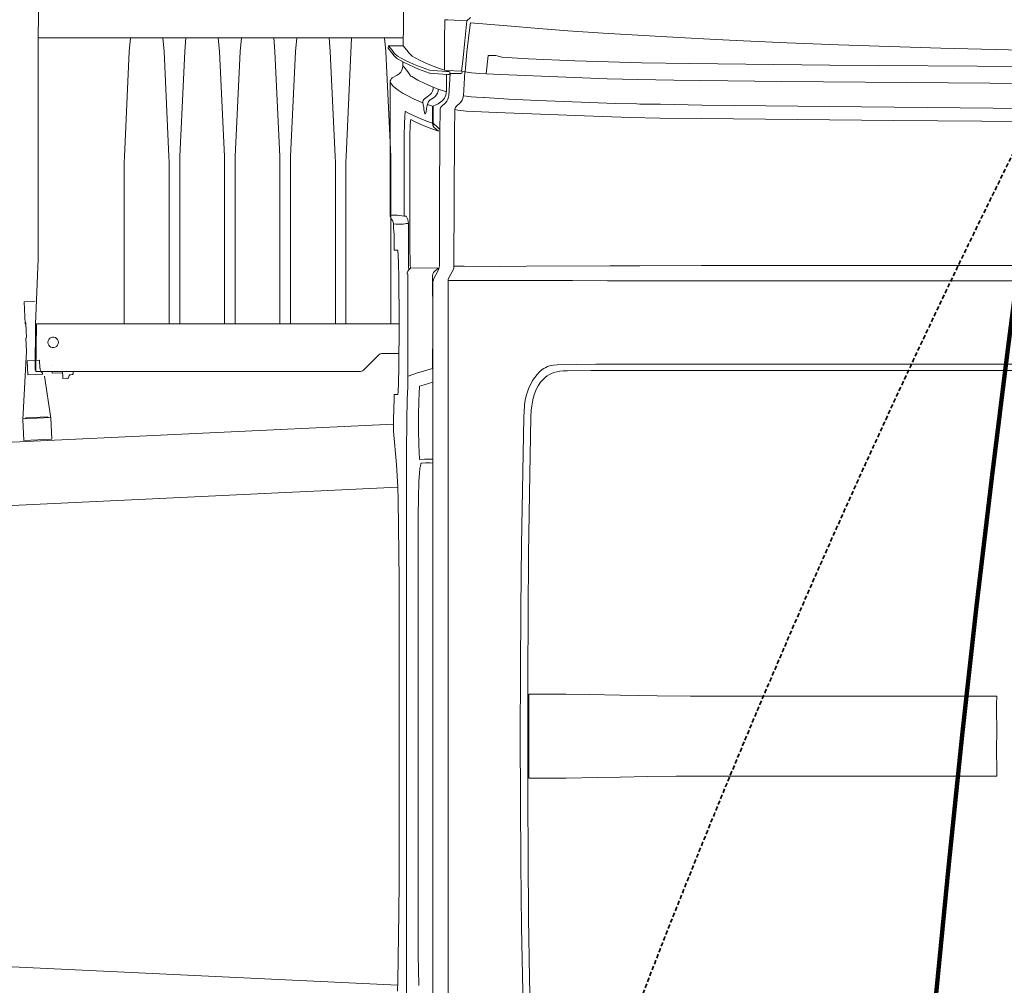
# Model space of a CAD drawing. Header units: millimetres. Extents: x 2204655785 to 2205143108, y 485765510 to 486291538.
# Tile 53 of 156: x 2204977976 to 2204979450, y 486174437 to 486175883. Entities that reach past the tile are written whole.
import ezdxf
from ezdxf.enums import TextEntityAlignment as Align
from ezdxf.lldxf.tags import DXFTag

# ---------------------------------------------------------------- set-up
doc = ezdxf.new("R2010")
doc.units = ezdxf.units.MM
doc.linetypes.add('DASHED2', pattern=[9.525, 6.35, -3.175])
doc.linetypes.add('НЕВИДИМАЯX2', pattern=[19.05, 12.7, -6.35])
for name, color, linetype in [('206ППР Панелевоз', 7, 'Continuous'), ('ППР_Автокран СКАТ-40', 7, 'Continuous'), ('ППР_Автокран_Опасная зона', 1, 'Continuous'), ('ППР_Автокран_Стрела', 7, 'Continuous'), ('ППР_Автокран_Стрела_15м', 7, 'Continuous'), ('ППР_Опасная зона от крана', 1, 'Continuous'), ('ППР_Разрез', 5, 'Continuous'), ('ППР_СКЛАД №2', 7, 'Continuous'), ('ППР_Стрела', 7, 'Continuous')]:
    doc.layers.add(name, color=color, linetype=linetype)
doc.styles.add('ППРк_М1-1', font='GOST_Common Italic.ttf', dxfattribs={"height": 800})
doc.styles.add('ППРк_М1-1кран', font='GOST_Common Italic.ttf', dxfattribs={"width": 0.8, "height": 600})
tags = doc.linetypes.add('опасная зона_Кран', pattern='A,30,-8,4,-8,30,-8,4,-8,30,-8,4,[230,Bbox.shx,S=2.5,R=0,X=0,Y=-10],-6', length=148).pattern_tags.tags
tags[24] = DXFTag(74, 5)

# ---------------------------------------------------------------- blocks, each defined once
blk = doc.blocks.new('*U420')
at = {"layer": 'ППР_Опасная зона от крана', "linetype": 'опасная зона_Кран', "lineweight": 80, "ltscale": 100}
blk.add_arc((135, 0), 50270, 90, 270, dxfattribs=at)
at = {"layer": 'ППР_Стрела', "linetype": 'НЕВИДИМАЯX2', "lineweight": 50, "ltscale": 100}
blk.add_arc((135, 0), 38700, 90, 270, dxfattribs=at)
at = {"layer": 'ППР_Стрела', "linetype": 'Continuous', "lineweight": 100}
blk.add_arc((135, 0), 30700, 90, 270, dxfattribs=at)
at = {"style": 'ППРк_М1-1', "width": 0.8}
for tag, p, height, flags in [('ОПАСНАЯ_ЗОНА', (25480.86, 21929.55), 800, 1), ('ОТЛЕТ_ГРУЗА', (25413.72, 20678.22), 800, 1), ('Кол-во_элементов', (2695.66, -1978.25), 1200, 8)]:
    blk.add_attdef(tag, p, '', height=height, dxfattribs=dict(at, flags=flags))
at = {"style": 'ППРк_М1-1', "width": 0.8, "flags": 8}
blk.add_attdef('МАРКА_КРАНА', text='', height=1200, dxfattribs=at).set_placement((8837.5, 818.17), align=Align.CENTER)
blk.add_attdef('ВЫСОТА', text='', height=1200, dxfattribs=at).set_placement((9134.89, -8454.02), align=Align.MIDDLE_CENTER)
at = {"layer": 'Defpoints', "style": 'ППРк_М1-1', "width": 0.8, "flags": 1}
for tag, p in [('МАКСИМАЛЬНАЯ_ДЛИНА_ГРУЗА', (25470.43, 19233.22)), ('ШИРИНА_ГРУЗА', (25397.01, 17803.51))]:
    blk.add_attdef(tag, p, '', height=800, dxfattribs=at)
at = {"layer": 'ППР_Разрез', "style": 'ППРк_М1-1кран', "width": 0.8, "flags": 8}
for tag, p in [('РАЗРЕЗ2', (-1027.85, 55181.17)), ('РАЗРЕЗ', (-1731.87, -54129.29))]:
    blk.add_attdef(tag, p, '', height=800, dxfattribs=at)
at = {"layer": 'ППР_Стрела', "style": 'ППРк_М1-1кран', "width": 0.8, "flags": 8}
for tag, p in [('ВЫСОТА_КРЮКА_ГОРИЗ', (-19652.89, 21607.87)), ('ГАБАРИТ_СТРЕЛЫ', (-25019.84, 21408.72)), ('ВЫСОТА_КРЮКА_НАКЛ', (-20393.31, 20761.66)), ('ВЫЛЕТ', (-16616.63, 14016.8))]:
    blk.add_attdef(tag, p, '', height=800, rotation=317, dxfattribs=at)
blk = doc.blocks.new('*U778')
at = {"layer": 'ППР_Автокран_Опасная зона', "color": 1, "linetype": 'опасная зона_Кран', "lineweight": 80, "ltscale": 100}
blk.add_arc((-3.65, 4.56), 29000, 319.788537, 219.788112, dxfattribs=at)
at = {"layer": 'ППР_Автокран_Стрела', "lineweight": 50}
blk.add_arc((-3.65, 4.56), 18000, 319.786841, 219.78643, dxfattribs=at)
at = {"layer": 'ППР_Автокран_Стрела_15м', "linetype": 'DASHED2', "lineweight": 35}
blk.add_arc((0.22, 1.42), 15000, 319.786203, 219.767437, dxfattribs=at)
blk = doc.blocks.new('*U789')
at = {"layer": '206ППР Панелевоз', "lineweight": 5}
for p, q in [((-29.4, 2569), (-30.2, 2520.2)), ((-576.2, 2539.9), (-576.9, 2493.7)), ((31.4, 2496.3), (31.9, 2526.7)), ((31.9, 2526.7), (36.5, 2526.4)), ((36.5, 2526.4), (64.8, 2525.2)), ((64.8, 2525.2), (61.6, 2495)), ((64.8, 2525.2), (70.1, 2530.1)), ((68.3, 2507.5), (70.3, 2522.2)), ((70.3, 2522.2), (125.1, 2517.3)), ((-30.2, 2520.2), (-30.5, 2487.6)), ((64.8, 2478), (68.3, 2507.5)), ((125.1, 2517.3), (172.6, 2513.4)), ((172.6, 2513.4), (215.9, 2510.1)), ((215.9, 2510.1), (268.7, 2506.6)), ((268.7, 2506.6), (381.5, 2499.9)), ((-576.9, 2493.7), (-577, 2485.1)), ((-30.4, 2499.4), (-576.8, 2499.4)), ((-440.5, 2479), (-438.6, 2499.4)), ((-390.3, 2499.4), (-388.4, 2479)), ((-355.7, 2499.4), (-357.5, 2479)), ((-305.5, 2479), (-307.3, 2499.4)), ((-274.6, 2479), (-272.7, 2499.4)), ((-222.5, 2479), (-224.4, 2499.4)), ((-191.6, 2479), (-189.8, 2499.4)), ((-141.4, 2499.4), (-139.6, 2479)), ((-107.7, 2499.4), (-116, 2322)), ((-58.5, 2499.4), (-56.6, 2479)), ((31.1, 2451), (31.4, 2496.3)), ((61.6, 2495), (58.6, 2464.7)), ((381.5, 2499.9), (438.2, 2496.9)), ((438.2, 2496.9), (468, 2495.4)), ((468, 2495.4), (544.5, 2492.1)), ((544.5, 2492.1), (621, 2489.2)), ((-577, 2485.1), (-577, 2485.1)), ((-577, 2485.1), (-577, 2167.9)), ((-447.9, 2322), (-440.5, 2479)), ((-388.4, 2479), (-381.1, 2322)), ((-357.5, 2479), (-364.9, 2322)), ((-298.1, 2322), (-305.5, 2479)), ((-281.9, 2322), (-274.6, 2479)), ((-215.2, 2322), (-222.5, 2479)), ((-199, 2322), (-191.6, 2479)), ((-139.6, 2479), (-132.2, 2322)), ((-56.6, 2479), (-49.2, 2322)), ((-53, 2484), (-52.5, 2487.6)), ((-43.9, 2472.6), (-53, 2484)), ((-52.5, 2487.6), (-47.2, 2481)), ((-52.5, 2487.6), (-30.5, 2487.6)), ((-47.2, 2481), (-43.8, 2476.7)), ((-43.8, 2476.7), (-41.8, 2474.5)), ((-30.5, 2487.6), (-25.1, 2481.1)), ((-25.1, 2481.1), (-21.7, 2476.7)), ((-21.7, 2476.7), (-19.8, 2474.5)), ((62.1, 2448.5), (64.8, 2478)), ((621, 2489.2), (697.6, 2486.6)), ((697.6, 2486.6), (774.1, 2484.2)), ((774.1, 2484.2), (896.2, 2481)), ((-41.9, 2470.4), (-43.9, 2472.6)), ((-40.6, 2469.2), (-41.9, 2470.4)), ((-41.8, 2474.5), (-40.5, 2473.4)), ((-38.9, 2468.1), (-40.6, 2469.2)), ((-40.5, 2473.4), (-38.9, 2472.3)), ((-38.9, 2472.3), (-33.6, 2469.2)), ((-33.6, 2465), (-38.9, 2468.1)), ((-33.6, 2469.2), (-28, 2466.2)), ((-28, 2462), (-33.6, 2465)), ((-31, 2457.8), (-31, 2463.6)), ((-28, 2466.2), (-21.7, 2463.1)), ((-21.7, 2458.9), (-28, 2462)), ((-21.7, 2463.1), (-14.9, 2460.1)), ((-19.8, 2474.5), (-18.5, 2473.4)), ((-18.5, 2473.4), (-16.9, 2472.3)), ((-16.9, 2472.3), (-16.9, 2472.3)), ((-16.9, 2472.3), (-6, 2466.2)), ((-6, 2466.2), (0.3, 2463.2)), ((0.3, 2463.2), (7.1, 2460.2)), ((58.6, 2464.7), (57, 2449.5)), ((93.6, 2445.7), (96.8, 2473.1)), ((96.8, 2473.1), (108.3, 2473.1)), ((108.3, 2473.1), (117, 2470.8)), ((117, 2470.8), (140.8, 2468.9)), ((140.8, 2468.9), (157.1, 2467.9)), ((157.1, 2467.9), (226.2, 2465.2)), ((226.2, 2465.2), (276.7, 2463.4)), ((276.7, 2463.4), (326.2, 2462.1)), ((326.2, 2462.1), (398.8, 2460.9)), ((-36.6, 2445.8), (-34.2, 2448.3)), ((-34.2, 2448.3), (-32.5, 2451.2)), ((-32.5, 2451.2), (-31.4, 2454.5)), ((-31.4, 2454.5), (-31, 2457.8)), ((-29.1, 2455.5), (-31, 2457.8)), ((-23.7, 2448.6), (-29.1, 2455.5)), ((-20.6, 2444.1), (-23.7, 2448.6)), ((-14.9, 2455.9), (-21.7, 2458.9)), ((-14.9, 2460.1), (-7.5, 2457)), ((-7.5, 2452.8), (-14.9, 2455.9)), ((-7.5, 2457), (9.1, 2450.9)), ((9.1, 2446.7), (-7.5, 2452.8)), ((7.1, 2460.2), (22.5, 2454.1)), ((9.1, 2450.9), (14.2, 2450.4)), ((10, 2446.6), (9.1, 2446.7)), ((14.2, 2450.4), (34.4, 2449.3)), ((22.5, 2454.1), (31.1, 2451)), ((31.3, 2450.9), (31.1, 2451)), ((34.3, 2450.7), (31.3, 2450.9)), ((57, 2449.5), (34.3, 2450.7)), ((34.4, 2449.3), (37.7, 2449)), ((37.7, 2449), (39.4, 2448.5)), ((39.4, 2448.5), (39.4, 2445.2)), ((56.2, 2446.3), (57.1, 2446.9)), ((57, 2449.5), (58, 2449.4)), ((57, 2449.5), (57, 2449.5)), ((57.1, 2446.9), (57.6, 2447.9)), ((57.6, 2447.9), (57.7, 2449.3)), ((57.7, 2449.3), (62.1, 2448.5)), ((61.8, 2448.6), (59.6, 2412.5)), ((62.1, 2448.5), (71.5, 2447.3)), ((71.5, 2447.3), (83.5, 2446.3)), ((398.8, 2460.9), (607.9, 2458.8)), ((607.9, 2458.8), (949.1, 2456)), ((-50, 2433.2), (-49.8, 2435.2)), ((-48.3, 2430.5), (-50, 2433.2)), ((-50, 2233.2), (-50, 2433.2)), ((-49.8, 2435.2), (-49.2, 2436.9)), ((-49.2, 2436.9), (-48.1, 2438.6)), ((-48.1, 2438.6), (-46.9, 2439.7)), ((-46.9, 2439.7), (-39.4, 2443.9)), ((-39.4, 2443.9), (-36.6, 2445.8)), ((-19, 2442.3), (-20.6, 2444.1)), ((-17.8, 2441.5), (-19, 2442.3)), ((-8.8, 2436.4), (-17.8, 2441.5)), ((2, 2431.1), (-8.8, 2436.4)), ((14.2, 2446.2), (10, 2446.6)), ((36.4, 2444.9), (14.2, 2446.2)), ((34.3, 2445.1), (34.3, 2419.6)), ((39.3, 2444.5), (36.4, 2444.9)), ((37.6, 2412.5), (39.9, 2446)), ((39.4, 2445.2), (39.3, 2444.5)), ((39.9, 2446), (55.1, 2446)), ((55.1, 2446), (56.2, 2446.3)), ((55.1, 2446), (55.1, 2446)), ((83.5, 2446.3), (115, 2444.6)), ((115, 2444.6), (213.6, 2440.6)), ((213.6, 2440.6), (274.7, 2438.4)), ((274.7, 2438.4), (320.9, 2437.1)), ((320.9, 2437.1), (374.8, 2436.1)), ((374.8, 2436.1), (536.3, 2434.3)), ((536.3, 2434.3), (847.5, 2431.6)), ((-45.4, 2427.3), (-48.3, 2430.5)), ((-42.1, 2424.2), (-45.4, 2427.3)), ((-37.9, 2421.1), (-42.1, 2424.2)), ((-30.5, 2416.4), (-37.9, 2421.1)), ((14.5, 2425.8), (2, 2431.1)), ((11.7, 2416.9), (13.2, 2419.7)), ((13.2, 2419.7), (14.2, 2422.6)), ((14.2, 2422.6), (14.5, 2425.8)), ((14.5, 2425.8), (21.9, 2422.9)), ((21.6, 2419.8), (20.7, 2416.8)), ((21.9, 2422.9), (21.6, 2419.8)), ((21.9, 2422.9), (31.1, 2419.6)), ((21.9, 2422.9), (21.9, 2422.9)), ((31.1, 2419.6), (32.6, 2419.2)), ((32.6, 2419.2), (33.4, 2419.1)), ((33.4, 2419.1), (34, 2419.2)), ((34, 2419.2), (34.3, 2419.6)), ((34.3, 2419.6), (34, 2416.6)), ((847.5, 2431.6), (1213.4, 2428.9)), ((-24.7, 2413.1), (-30.5, 2416.4)), ((-13.9, 2407.8), (-24.7, 2413.1)), ((-1.3, 2402.4), (-13.9, 2407.8)), ((-1.3, 2402.4), (-1.1, 2404.1)), ((-1, 2402), (-1.3, 2402.4)), ((-1.1, 2404.1), (-0.6, 2405.7)), ((-0.6, 2405.7), (0.2, 2407.2)), ((0.2, 2407.2), (1.2, 2408.4)), ((1.2, 2408.4), (7.3, 2412.5)), ((6.8, 2402.8), (6.3, 2401.2)), ((7.6, 2404.3), (6.8, 2402.8)), ((7.3, 2412.5), (9.7, 2414.5)), ((8.7, 2405.6), (7.6, 2404.3)), ((10, 2406.6), (8.7, 2405.6)), ((9.7, 2414.5), (11.7, 2416.9)), ((14.7, 2409.7), (10, 2406.6)), ((17.2, 2411.6), (14.7, 2409.7)), ((19.2, 2414), (17.2, 2411.6)), ((20.7, 2416.8), (19.2, 2414)), ((26, 2403.5), (21.9, 2400.9)), ((27.9, 2405.2), (26, 2403.5)), ((29.7, 2407.2), (27.9, 2405.2)), ((31.1, 2409.1), (29.7, 2407.2)), ((32.3, 2411.2), (31.1, 2409.1)), ((33.3, 2413.7), (32.3, 2411.2)), ((32.7, 2402.2), (34.9, 2404.7)), ((34, 2416.6), (33.3, 2413.7)), ((34.9, 2404.7), (36.5, 2407.7)), ((36.5, 2407.7), (37.4, 2410.9)), ((37.4, 2410.9), (37.6, 2412.5)), ((55.9, 2403.4), (48.7, 2396.5)), ((57.8, 2406.2), (55.9, 2403.4)), ((59, 2409.3), (57.8, 2406.2)), ((59.6, 2412.5), (59, 2409.3)), ((71.3, 2411.3), (59.6, 2412.5)), ((59.6, 2412.5), (59.6, 2412.5)), ((79.3, 2410.6), (71.3, 2411.3)), ((90.1, 2410.1), (79.3, 2410.6)), ((91, 2410.1), (90.1, 2410.1)), ((127.3, 2407.9), (91, 2410.1)), ((171.2, 2405.8), (127.3, 2407.9)), ((223.1, 2403.5), (171.2, 2405.8)), ((171.2, 2405.8), (171.2, 2405.8)), ((287.3, 2401.3), (223.1, 2403.5)), ((-27.7, 2387.6), (-27.4, 2388.8)), ((-27.4, 2388.8), (-27.3, 2389)), ((-27.3, 2389), (-27.2, 2389.1)), ((-27.2, 2389.1), (-20.6, 2385.6)), ((-0.4, 2399.7), (-1, 2402)), ((0.2, 2395.4), (-0.4, 2399.7)), ((0.6, 2392.2), (0.2, 2395.4)), ((1.4, 2387.6), (0.6, 2392.2)), ((3.7, 2388.6), (3.2, 2387)), ((4.5, 2393.8), (3.7, 2388.6)), ((4.8, 2395.9), (4.5, 2393.8)), ((4.5, 2393.8), (4.5, 2393.8)), ((5.5, 2398.8), (4.8, 2395.9)), ((5.8, 2399.4), (5.5, 2398.8)), ((6.1, 2399.6), (5.8, 2399.4)), ((6.3, 2401.2), (6.1, 2399.6)), ((13.2, 2397.1), (6.1, 2399.6)), ((13.2, 2371.7), (13.2, 2397.1)), ((21.9, 2400.9), (14.4, 2397.1)), ((14.4, 2397.1), (14.4, 2371.7)), ((24.4, 2358.5), (24.8, 2392)), ((24.8, 2392), (25, 2393.5)), ((25, 2393.5), (25.5, 2394.8)), ((25.5, 2394.8), (26.3, 2396)), ((26.3, 2396), (26.8, 2396.5)), ((26.8, 2396.5), (32.7, 2402.2)), ((26.8, 2396.5), (26.8, 2396.5)), ((32.7, 2402.2), (32.7, 2402.2)), ((46.4, 2358.5), (46.8, 2392)), ((47.2, 2394.2), (46.8, 2392.8)), ((46.8, 2392.8), (46.8, 2392)), ((46.8, 2392), (51.5, 2391.1)), ((47.8, 2395.4), (47.2, 2394.2)), ((48.7, 2396.5), (47.8, 2395.4)), ((48.7, 2396.5), (48.7, 2396.5)), ((51.5, 2391.1), (63.5, 2389.9)), ((63.5, 2389.9), (75.3, 2389.1)), ((75.3, 2389.1), (109.3, 2387.5)), ((319.2, 2400.5), (287.3, 2401.3)), ((323.9, 2400.4), (319.2, 2400.5)), ((354.8, 2400), (323.9, 2400.4)), ((416.8, 2398.9), (354.8, 2400)), ((655.3, 2396.2), (416.8, 2398.9)), ((953.5, 2393.4), (655.3, 2396.2)), ((-28.8, 2370.2), (-28.2, 2382.7)), ((-28.2, 2382.7), (-27.7, 2387.6)), ((-20.6, 2385.6), (-13.3, 2382.1)), ((-20.1, 2367.9), (-19.6, 2375)), ((-19.6, 2375), (-19.3, 2377.1)), ((-19.3, 2377.1), (-19.1, 2377.3)), ((-19.1, 2377.3), (-19.1, 2377.3)), ((-19.1, 2377.3), (-12.4, 2373.8)), ((-13.3, 2382.1), (-5.2, 2378.6)), ((-12.4, 2373.8), (-4.9, 2370.3)), ((-5.2, 2378.6), (3.6, 2375.1)), ((1.9, 2386.4), (1.4, 2387.6)), ((2.3, 2385.9), (1.9, 2386.4)), ((2.8, 2386.1), (2.3, 2385.9)), ((3.2, 2387), (2.8, 2386.1)), ((3.6, 2375.1), (13.2, 2371.7)), ((109.3, 2387.5), (240.7, 2382.5)), ((240.7, 2382.5), (309.4, 2380.3)), ((309.4, 2380.3), (353.4, 2379.3)), ((353.4, 2379.3), (415.8, 2378.6)), ((415.8, 2378.6), (415.8, 2378.6)), ((415.8, 2378.6), (703.3, 2376)), ((703.3, 2376), (1010.9, 2373.6)), ((-29, 2354.1), (-28.8, 2370.2)), ((-20.4, 2353.9), (-20.1, 2367.9)), ((-4.9, 2370.3), (3.3, 2366.7)), ((3.3, 2366.7), (12.3, 2363.2)), ((12.3, 2363.2), (22.1, 2359.6)), ((13.2, 2370.7), (13.2, 2371.7)), ((13.6, 2368.9), (13.2, 2370.7)), ((14.4, 2367.3), (13.6, 2368.9)), ((14.2, 2370.3), (14.4, 2371.7)), ((14.2, 2369), (14.2, 2370.3)), ((14.4, 2367.8), (14.2, 2369)), ((14.4, 2371.7), (14.4, 2371.7)), ((14.4, 2371.7), (21.1, 2365.4)), ((14.9, 2366.7), (14.4, 2367.8)), ((15.5, 2365.8), (14.4, 2367.3)), ((15.5, 2365.8), (14.9, 2366.7)), ((22.1, 2359.6), (15.5, 2365.8)), ((15.5, 2365.8), (15.5, 2365.8)), ((21.1, 2365.4), (23.1, 2363.2)), ((22.1, 2359.6), (22.1, 2359.6)), ((23.1, 2363.2), (24.5, 2361.2)), ((23.7, 2258), (24.4, 2358.5)), ((45.7, 2258), (46.4, 2358.5)), ((-29, 2232.6), (-29, 2354.1)), ((-20.4, 2178.3), (-20.4, 2353.9)), ((-448.1, 2312.8), (-447.9, 2322)), ((-381.1, 2322), (-380.9, 2312.8)), ((-364.9, 2322), (-365.1, 2312.8)), ((-297.9, 2312.8), (-298.1, 2322)), ((-282.2, 2312.8), (-281.9, 2322)), ((-215, 2312.8), (-215.2, 2322)), ((-199.2, 2312.8), (-199, 2322)), ((-132.2, 2322), (-132, 2312.8)), ((-116, 2322), (-116.2, 2312.8)), ((-49.2, 2322), (-49, 2312.8)), ((-448.1, 2071.4), (-448.1, 2312.8)), ((-380.9, 2312.8), (-380.9, 2071.4)), ((-365.1, 2312.8), (-365.1, 2071.4)), ((-297.9, 2071.4), (-297.9, 2312.8)), ((-282.2, 2071.4), (-282.2, 2312.8)), ((-215, 2071.4), (-215, 2312.8)), ((-199.2, 2071.4), (-199.2, 2312.8)), ((-132, 2312.8), (-132, 2071.4)), ((-116.2, 2312.8), (-116.2, 2071.4)), ((-49, 2312.8), (-49, 2071.4)), ((23.6, 2157.5), (23.7, 2258)), ((45.5, 2157.5), (45.7, 2258)), ((-50, 2233.2), (-47.5, 2233.8)), ((-49.6, 2230.6), (-50, 2233.2)), ((-48.4, 2228.3), (-49.6, 2230.6)), ((-46.5, 2226.1), (-48.4, 2228.3)), ((-47.5, 2233.8), (-43.9, 2234)), ((-45.3, 2223.7), (-46.5, 2226.1)), ((-43.9, 2234), (-38.8, 2233.8)), ((-38.8, 2233.8), (-29, 2232.6)), ((-26.2, 2232.6), (-29, 2232.6)), ((-23.8, 2227.4), (-26.2, 2232.6)), ((-23, 2224.6), (-23.8, 2227.4)), ((-44.9, 2221.1), (-45.3, 2223.7)), ((-44.9, 2214.6), (-44.9, 2221.1)), ((-44.9, 2221.1), (-41, 2220.5)), ((-44.2, 2205), (-44.9, 2214.6)), ((-41, 2220.5), (-35.5, 2220.4)), ((-35.5, 2220.4), (-30.7, 2220.7)), ((-30.7, 2220.7), (-25.5, 2221.6)), ((-25.5, 2221.6), (-25.5, 2221.6)), ((-25.5, 2221.6), (-22.7, 2221.6)), ((-22.7, 2221.6), (-23, 2224.6)), ((-22.7, 2221.6), (-22.7, 2170.3)), ((-44.1, 2181.5), (-44.2, 2205)), ((-38.7, 2181.5), (-44.1, 2181.5)), ((-38.6, 2181.3), (-38.7, 2181.5)), ((-577, 2167.9), (-580.7, 2070.6)), ((-38.4, 2180), (-38.6, 2181.3)), ((-37.9, 2174.7), (-38.4, 2180)), ((-37.4, 2161.3), (-37.9, 2174.7)), ((-22.7, 2170.3), (-22.4, 2157.3)), ((-20.3, 2171.1), (-20.4, 2178.3)), ((-19.9, 2159.3), (-20.3, 2171.1)), ((-37.1, 2140.9), (-37.4, 2161.3)), ((-22, 2152), (-23.6, 2149.9)), ((-22.4, 2157.3), (-22.1, 2152.4)), ((-22.1, 2152.4), (-22, 2152)), ((-19.2, 2154.9), (-22, 2152)), ((-19.4, 2155.2), (-19.9, 2159.3)), ((-19.2, 2154.9), (-19.4, 2155.2)), ((22, 2154.8), (-19.2, 2154.9)), ((15.6, 2149.3), (22, 2154.8)), ((22, 2151.2), (23, 2153.8)), ((23, 2153.8), (23.5, 2156.6)), ((23.5, 2156.6), (23.6, 2157.5)), ((44.4, 2152.1), (37.4, 2139.3)), ((45.2, 2154.7), (44.4, 2152.1)), ((45.5, 2157.5), (45.2, 2154.7)), ((47.8, 2157.5), (45.5, 2157.5)), ((60.6, 2157.5), (47.8, 2157.5)), ((112.9, 2157.3), (60.6, 2157.5)), ((154.3, 2157.5), (112.9, 2157.3)), ((278.7, 2158.3), (154.3, 2157.5)), ((323.5, 2158.2), (278.7, 2158.3)), ((416, 2158.8), (323.5, 2158.2)), ((475.1, 2158.7), (416, 2158.8)), ((698.2, 2158.5), (475.1, 2158.7)), ((951.3, 2158.5), (698.2, 2158.5)), ((-37, 2108.2), (-37.1, 2140.9)), ((-24.4, 2147.4), (-24.5, 2146.1)), ((-24.5, 2146.1), (-23.7, 2145.5)), ((-23.6, 2149.9), (-24.4, 2147.4)), ((-23.7, 2145.5), (-23.7, 1976.8)), ((13.2, 2143.3), (13.6, 2145.9)), ((13.2, 2113.4), (13.2, 2143.3)), ((13.6, 2145.9), (14.8, 2148.3)), ((14.7, 2136.3), (15, 2138.1)), ((14.8, 2148.3), (15.6, 2149.3)), ((15, 2138.1), (22, 2151.2)), ((36.8, 2137.6), (36.7, 2136.3)), ((37.4, 2139.3), (36.8, 2137.6)), ((13.6, 771.2), (13.6, 2136.3)), ((13.6, 2136.3), (14.7, 2136.3)), ((36.7, 771.2), (36.7, 2136.3)), ((36.7, 2136.3), (135, 2136.3)), ((135, 2136.3), (222.7, 2136)), ((222.7, 2136), (275.3, 2135.8)), ((275.3, 2135.8), (345, 2135.7)), ((345, 2135.7), (429.9, 2135.4)), ((429.9, 2135.4), (845.7, 2135.5)), ((845.7, 2135.5), (1648.3, 2135.3)), ((-36.7, 2108.2), (-37, 2108.2)), ((-36.6, 2107.5), (-36.7, 2108.2)), ((13.6, 2112.9), (13.2, 2113.4)), ((-581.2, 2105.2), (-597.9, 2104.4)), ((-597.9, 2104.4), (-596.4, 2071.4)), ((-36.4, 2104.1), (-36.6, 2107.5)), ((-36.3, 2094.3), (-36.4, 2104.1)), ((-36.4, 2044.2), (-36.3, 2094.3)), ((-595.9, 2072.9), (-596.4, 2072.9)), ((-596.4, 2071.4), (-595.2, 2071.4)), ((-595.4, 2072.5), (-595.9, 2072.9)), ((-595.2, 2071.9), (-595.4, 2072.5)), ((-594.2, 2051), (-595.2, 2071.9)), ((-580.7, 2070.6), (-581.3, 2001.8)), ((-580.2, 1999.7), (-579.5, 2071.4)), ((-579.5, 2071.4), (-36.3, 2071.4)), ((-595.3, 2049.9), (-594.6, 2050.1)), ((-594.3, 2030.1), (-595.3, 2049.9)), ((-594.6, 2050.1), (-594.3, 2050.5)), ((-594.3, 2050.5), (-594.2, 2051)), ((-559.6, 2049.7), (-561.1, 2048)), ((-557.7, 2050.8), (-559.6, 2049.7)), ((-555.6, 2051.4), (-557.7, 2050.8)), ((-553.3, 2051.4), (-555.6, 2051.4)), ((-551.2, 2050.7), (-553.3, 2051.4)), ((-549.3, 2049.4), (-551.2, 2050.7)), ((-547.9, 2047.7), (-549.3, 2049.4)), ((-562.1, 2046), (-562.5, 2043.8)), ((-562.5, 2043.8), (-562.5, 2043.5)), ((-562.5, 2043.5), (-562.2, 2041.3)), ((-562.2, 2041.3), (-561.2, 2039.3)), ((-561.1, 2048), (-562.1, 2046)), ((-561.2, 2039.3), (-559.8, 2037.6)), ((-559.8, 2037.6), (-557.9, 2036.4)), ((-557.9, 2036.4), (-555.8, 2035.7)), ((-555.8, 2035.7), (-553.5, 2035.7)), ((-553.5, 2035.7), (-551.4, 2036.3)), ((-551.4, 2036.3), (-549.5, 2037.5)), ((-549.5, 2037.5), (-548, 2039.2)), ((-548, 2039.2), (-547.1, 2041.2)), ((-547, 2045.7), (-547.9, 2047.7)), ((-547.1, 2041.2), (-546.7, 2043.4)), ((-546.7, 2043.4), (-547, 2045.7)), ((-546.7, 2043.4), (-546.7, 2043.4)), ((-37.1, 2005.3), (-37, 2038.5)), ((-37, 2038.5), (-36.7, 2038.5)), ((-36.7, 2038.5), (-36.4, 2044.2)), ((-600.1, 1928.1), (-594.3, 2030.1)), ((-66.9, 2025), (-90.1, 2001.9)), ((-65.2, 2026.1), (-66.9, 2025)), ((-64.6, 2026.3), (-65.8, 2025.9)), ((-63.2, 2026.6), (-64.6, 2026.3)), ((-37, 2026.6), (-63.2, 2026.6)), ((13.2, 2033.2), (13.6, 2033.7)), ((13.2, 2004.3), (13.2, 2033.2)), ((-574.8, 2016.6), (-593.6, 2015.8)), ((-593.6, 2015.8), (-592.6, 1994.8)), ((-574.2, 2005), (-574.8, 2016.6)), ((-574.8, 2016.6), (-574.8, 2016.6)), ((-574.1, 2004.8), (-574.2, 2005)), ((-573.7, 2002.9), (-574.1, 2004.8)), ((-555, 2008.9), (-555, 2008.9)), ((-555, 2008.9), (-555, 2008.9)), ((-555, 2008.9), (-555, 2008.9)), ((-555, 2008.9), (-555, 2008.9)), ((-555, 2008.9), (-555, 2008.9)), ((-555, 2008.9), (-555, 2008.9)), ((-37.5, 1983), (-37.1, 2005.3)), ((180.1, 2004.3), (182.8, 2005.9)), ((182.8, 2005.9), (185.6, 2007.1)), ((185.6, 2007.1), (188.5, 2008.1)), ((188.5, 2008.1), (191.4, 2008.9)), ((191.4, 2008.9), (194.3, 2009.4)), ((194.3, 2009.4), (200.2, 2009.9)), ((200.2, 2009.9), (257.6, 2010.7)), ((257.6, 2010.7), (395, 2011)), ((395, 2011), (472.5, 2010.7)), ((472.5, 2010.7), (891.8, 2010.7)), ((-592.6, 1994.8), (-570.3, 1995.9)), ((-581.3, 2001.8), (-580.2, 2001.8)), ((-95.3, 1999.7), (-580.2, 1999.7)), ((-573, 2001), (-573.7, 2002.9)), ((-572.2, 1999.3), (-573, 2001)), ((-571.1, 1997.6), (-572.2, 1999.3)), ((-569.9, 1996.2), (-571.1, 1997.6)), ((-570.3, 1995.9), (-569.9, 1996.2)), ((-567.6, 1993.1), (-558.1, 1930.1)), ((-556, 1999.7), (-555.9, 1997.2)), ((-555.9, 1997.2), (-540.3, 1997.9)), ((-540.4, 1999.7), (-540, 1991.6)), ((-540, 1991.6), (-540, 1991.1)), ((-540, 1991.1), (-539.9, 1989.6)), ((-539.9, 1989.6), (-535.2, 1989.8)), ((-535.2, 1989.8), (-533, 1989.6)), ((-533, 1989.6), (-532, 1989.8)), ((-532, 1989.8), (-531.4, 1990.4)), ((-531.4, 1990.4), (-531, 1991.5)), ((-531, 1992.8), (-530.6, 1993.8)), ((-530.9, 1991.8), (-531, 1992.9)), ((-531, 1992.9), (-531, 1992.8)), ((-531, 1991.5), (-530.9, 1991.8)), ((-530.9, 1991.8), (-530.9, 1991.8)), ((-530.6, 1993.8), (-529.6, 1994.6)), ((-529.6, 1994.6), (-528.7, 1995)), ((-528.7, 1995), (-526.2, 1995.1)), ((-526.2, 1995.1), (-525.5, 1995.4)), ((-525.5, 1995.4), (-524.6, 1996.2)), ((-524.6, 1996.2), (-524.3, 1997)), ((-524.3, 1997.1), (-524.3, 1999.7)), ((-524.3, 1997), (-524.3, 1997.1)), ((-94.2, 1999.8), (-95.3, 1999.7)), ((-92.7, 2000.2), (-94.2, 1999.8)), ((-91.3, 2000.9), (-92.7, 2000.2)), ((-90.1, 2001.9), (-91.3, 2000.9)), ((-23.2, 1993), (-10.4, 1997.5)), ((-10.4, 1997.5), (4.7, 2002)), ((4.7, 2002), (13.2, 2004.3)), ((163.1, 1986.3), (166.3, 1991.1)), ((166.3, 1991.1), (169.8, 1995.5)), ((169.8, 1995.5), (173.5, 1999.3)), ((173.5, 1999.3), (177.4, 2002.6)), ((177.4, 2002.6), (180.1, 2004.3)), ((182.1, 1991), (178.3, 1987.5)), ((185, 1993.3), (182.1, 1991)), ((188.3, 1995.3), (185, 1993.3)), ((191.7, 1997), (188.3, 1995.3)), ((195, 1998.3), (191.7, 1997)), ((199.4, 1999.5), (195, 1998.3)), ((203.8, 2000.3), (199.4, 1999.5)), ((208.8, 2000.6), (203.8, 2000.3)), ((215.5, 2000.6), (208.8, 2000.6)), ((250.3, 2001.1), (215.5, 2000.6)), ((290.5, 2001.2), (250.3, 2001.1)), ((377.7, 2001.4), (290.5, 2001.2)), ((469.2, 2001.3), (377.7, 2001.4)), ((954.8, 2001.2), (469.2, 2001.3)), ((-539.9, 1989.6), (-539.9, 1989.6)), ((-38.1, 1969.6), (-37.5, 1983)), ((-23.7, 1976.8), (-24.4, 1957.9)), ((-5.9, 1977.8), (-7.1, 1955.8)), ((0.8, 1980.1), (-5.9, 1977.8)), ((13.6, 1984.1), (0.8, 1980.1)), ((155.6, 1969.5), (157.7, 1975.4)), ((157.7, 1975.4), (160.3, 1981.1)), ((160.3, 1981.1), (163.1, 1986.3)), ((171.6, 1978.6), (168.5, 1972.7)), ((175.2, 1983.8), (171.6, 1978.6)), ((178.3, 1987.5), (175.2, 1983.8)), ((-44.3, 1939.4), (-44.2, 1963.7)), ((-44.2, 1963.7), (-44.1, 1965.2)), ((-44.1, 1965.2), (-38.7, 1965.2)), ((-38.7, 1965.2), (-38.6, 1965.3)), ((-38.6, 1965.3), (-38.1, 1969.6)), ((152.3, 1956.7), (153.8, 1963.2)), ((153.8, 1963.2), (155.6, 1969.5)), ((166.1, 1966.6), (164, 1959.7)), ((168.5, 1972.7), (166.1, 1966.6)), ((-24.4, 1957.9), (-25.1, 1926.3)), ((-7.1, 1955.8), (-7.7, 1933.8)), ((150.4, 1940.3), (151, 1947.8)), ((151, 1947.8), (151.3, 1950.1)), ((151.3, 1950.1), (152.3, 1956.7)), ((161.9, 1948.6), (161.2, 1941.8)), ((162.8, 1954.2), (161.9, 1948.6)), ((164, 1959.7), (162.8, 1954.2)), ((-558.2, 1930.8), (-600, 1928.9)), ((-594.9, 1930.5), (-563.5, 1932)), ((-563.5, 1932), (-562.6, 1931.2)), ((-562.6, 1931.2), (-561.5, 1930.7)), ((-44.9, 1932.1), (-44.3, 1939.4)), ((-44.9, 1910.6), (-44.9, 1932.1)), ((-7.7, 1933.8), (-7.7, 1911.9)), ((146.8, 1740.2), (150.1, 1931.2)), ((150.1, 1931.2), (150.4, 1940.3)), ((160.7, 1931.3), (158.5, 1816.8)), ((161.2, 1941.8), (160.7, 1931.4)), ((160.7, 1931.4), (160.7, 1931.3)), ((-44.9, 1920.9), (-1370.6, 1858.1)), ((-598.6, 1896.7), (-600.1, 1928.1)), ((-597.1, 1929), (-595.9, 1929.4)), ((-595.9, 1929.4), (-595, 1930.3)), ((-595, 1930.3), (-594.9, 1930.5)), ((-561.5, 1930.7), (-561.2, 1930.7)), ((-558.1, 1930.1), (-556.6, 1898.7)), ((-25.1, 1926.3), (-25.4, 1879.3)), ((-40.4, 1860.8), (-44.9, 1910.6)), ((-7.7, 1911.9), (-7.1, 1889.9)), ((-556.6, 1898.7), (-598.6, 1896.7)), ((-7.1, 1889.9), (-5.9, 1867.9)), ((-25.4, 1879.3), (-25.4, 1028.3)), ((-38.6, 1826.6), (-40.4, 1860.8)), ((-5.9, 1867.9), (1.4, 1868.6)), ((-5.4, 1854.7), (-4.8, 1858.7)), ((-4.8, 1858.7), (-4.2, 1861.5)), ((-4.2, 1861.5), (-3.8, 1862.3)), ((-3.8, 1862.3), (-3.5, 1862.6)), ((-3.5, 1862.6), (3, 1863.1)), ((1.4, 1868.6), (9.4, 1868.7)), ((3, 1863.1), (9.9, 1863)), ((9.4, 1868.7), (13.6, 1868.5)), ((9.9, 1863), (13.6, 1862.7)), ((-6.9, 1834.9), (-6.1, 1847.5)), ((-6.1, 1847.5), (-5.4, 1854.7)), ((-7.6, 1811.3), (-6.9, 1834.9)), ((-38.6, 1826.6), (-1370.6, 1763.5)), ((-38.2, 1807.6), (-38.6, 1826.6)), ((158.5, 1816.8), (157.2, 1726.1)), ((-36.5, 1687.1), (-38.2, 1807.6)), ((-7.9, 1784.5), (-7.6, 1811.3)), ((-7.9, 1123), (-7.9, 1784.5)), ((145.7, 1644.7), (146.8, 1740.2)), ((157.2, 1726.1), (156.4, 1635.3)), ((-36.3, 1637.5), (-36.5, 1687.1)), ((-36.4, 1236.7), (-36.3, 1637.5)), ((145, 1549.3), (145.7, 1644.7)), ((156.4, 1635.3), (156, 1544.5)), ((144.8, 1453.8), (145, 1549.3)), ((156, 1544.5), (156, 1363)), ((213.4, 1516.8), (157.6, 1516.8)), ((157.6, 1516.8), (157.6, 1390.8)), ((247.8, 1516), (213.4, 1516.8)), ((294.3, 1515.2), (247.8, 1516)), ((322.2, 1514.5), (294.3, 1515.2)), ((349.7, 1514), (322.2, 1514.5)), ((399.7, 1513.8), (349.7, 1514)), ((846.5, 1513.8), (399.7, 1513.8)), ((857.9, 1513.8), (846.5, 1513.8)), ((846.5, 1513.8), (846.5, 1513.8)), ((857.8, 1501.8), (857.9, 1513.8)), ((857.9, 1453.8), (857.8, 1501.8)), ((145, 1358.3), (144.8, 1453.8)), ((857.8, 1441.8), (857.9, 1453.8)), ((857.9, 1393.7), (857.8, 1441.8)), ((157.6, 1390.8), (213.4, 1390.8)), ((213.4, 1390.8), (259.9, 1391.8)), ((259.9, 1391.8), (294.3, 1392.3)), ((294.3, 1392.3), (335.7, 1393.4)), ((335.7, 1393.4), (378.3, 1393.7)), ((378.3, 1393.7), (857.9, 1393.7)), ((145.7, 1262.8), (145, 1358.3)), ((156, 1363), (156.4, 1272.2)), ((156.4, 1272.2), (157.2, 1181.5)), ((146.8, 1167.3), (145.7, 1262.8)), ((-36.9, 1189), (-36.4, 1236.7)), ((-38.4, 1086.7), (-36.9, 1189)), ((157.2, 1181.5), (158.5, 1090.7)), ((150.1, 976.4), (146.8, 1167.3)), ((-38.6, 1081), (-1370.6, 1144)), ((-7.8, 1105), (-7.9, 1123)), ((-7.2, 1080.1), (-7.8, 1105)), ((158.5, 1090.7), (160.7, 976.2)), ((-39, 1071.7), (-38.4, 1086.7))]:
    blk.add_line(p, q, dxfattribs=at)
blk = doc.blocks.new('Бортовой панелевоз')
at = {"layer": 'ППР_СКЛАД №2'}
blk.add_blockref('*U789', (26722.3, 14240.3), dxfattribs=at)

msp = doc.modelspace()

# ---------------------------------------------------------------- block references
at = {"rotation": 270}
msp.add_blockref('*U420', (2205009908.3, 486171614.7), dxfattribs=at)

# ---------------------------------------------------------------- next in the draw order: block references
at = {"layer": 'ППР_Автокран СКАТ-40', "rotation": 180}
msp.add_blockref('*U778', (2204992903.8, 486169018.3), dxfattribs=at)

# ---------------------------------------------------------------- next in the draw order: block references
at = {"layer": 'ППР_Автокран СКАТ-40', "rotation": 270}
msp.add_blockref('*U778', (2204967067.2, 486180827.7), dxfattribs=at)

# ---------------------------------------------------------------- next in the draw order: block references
msp.add_blockref('Бортовой панелевоз', (2204951858.3, 486159116.4))

doc.saveas('drawing.dxf')
